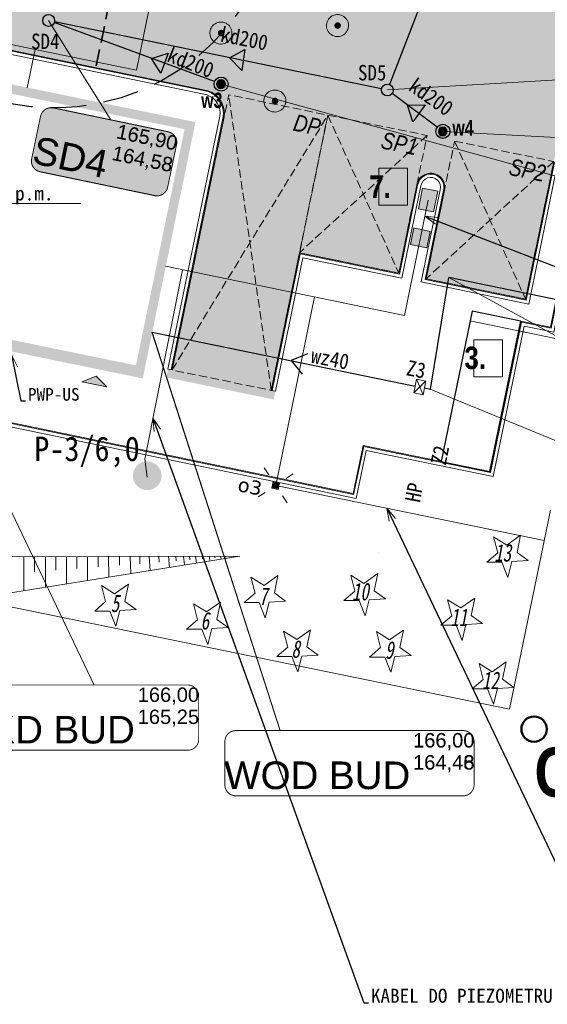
# Model space of a CAD drawing. Header units: metres. Extents: x -94 to 293, y -795 to -637.
# Tile 27 of 48: x 42 to 61, y -735 to -700. Entities that reach past the tile are written whole.
import ezdxf
from ezdxf.lldxf.tags import DXFTag
from ezdxf.xclip import XClip

# ---------------------------------------------------------------- set-up
doc = ezdxf.new("R2010")
doc.units = ezdxf.units.M
doc.header["$MEASUREMENT"] = 0
doc.header["$XCLIPFRAME"] = 0
for name, pattern in [('DASHED', [0.01905, 0.0127, -0.00635]), ('Krawędzie ukryte', [0.85, 0.6, -0.25]), ('Krawędzie ukryte drobniejsze', [0.425, 0.3, -0.125])]:
    doc.linetypes.add(name, pattern=pattern)
for name, color, linetype, lineweight, true_color in [('0_Nr_pióra__140', 7, 'Continuous', 13, 0x7e20ff), ('_e Opisy_Nr_pióra__218', 7, 'Continuous', 15, 0xd90005), ('_e_elektryka_Nr_pióra__218', 7, 'Continuous', 15, 0xd90005), ('PZT DRZEWA DO USUNIĘCIA _Nr_pióra__220', 7, 'Continuous', 5, 0xd90005), ('PZT DRZEWA NOWE NASADZENIA _Nr_pióra__78', 7, 'Continuous', 13, 0x00bb5e), ('PZT kanalizacja_Nr_pióra__248', 7, 'Continuous', 15, 0x5e8239), ('PZT_i_KD', 7, 'Continuous', 30, 0x136734), ('PZT_i_KS', 7, 'Continuous', 30, 0x4c3926), ('PZT_Nr_pióra__140', 7, 'Continuous', 13, 0x7e20ff), ('PZT_Nr_pióra__201', 7, 'Continuous', 5, 0x595959), ('PZT_Nr_pióra__212', 7, 'Continuous', 15, 0x5eaeff), ('PZT_Nr_pióra__214', 7, 'Continuous', 50, 0xac060b), ('PZT_Nr_pióra__225', 7, 'Continuous', 13, 0x575757), ('PZT_Nr_pióra__233', 7, 'Continuous', 13, 0x1717ff)]:
    doc.layers.add(name, color=color, linetype=linetype, lineweight=lineweight, true_color=true_color)
for name, color, linetype, lineweight in [('_e Słupy ośw_Nr_pióra__1', 7, 'Continuous', 13), ('_e_elektryka_Nr_pióra__101', 7, 'Continuous', 5), ('Mapa Poniatowa - do zatwierdzenia (3)_39_0_Nr_pióra__1', 7, 'Continuous', 13), ('ODLEGŁOŚCI BEZPIECZNE OD LPG', 1, 'DASHED', 30), ('PZT DRZEWA DO USUNIĘCIA _Nr_pióra__244', 7, 'Continuous', 20), ('PZT elementy dodatkowe_Nr_pióra__203', 150, 'Continuous', 35), ('PZT kanalizacja_Nr_pióra__19', 255, 'Continuous', 15), ('PZT kanalizacja_Nr_pióra__206', 7, 'Continuous', 30), ('PZT_i_WODA', 5, 'Continuous', 30), ('PZT_Nr_pióra__1', 7, 'Continuous', 13), ('PZT_Nr_pióra__101', 7, 'Continuous', 5), ('PZT_Nr_pióra__18', 9, 'Continuous', 13), ('PZT_Nr_pióra__19', 255, 'Continuous', 15), ('PZT_Nr_pióra__205', 8, 'Continuous', 5), ('PZT_Nr_pióra__206', 7, 'Continuous', 30), ('PZT_Nr_pióra__244', 7, 'Continuous', 20), ('Q_ZUD_W', 160, 'Continuous', 30)]:
    doc.layers.add(name, color=color, linetype=linetype, lineweight=lineweight)
for name, color, linetype in [('IS_wodociąg', 5, 'SOLID'), ('IS_Węzeł_sieci_kanalizacyjnej_-_opisy', 7, 'Continuous'), ('IS_Węzły_sieci_wodociągowej_-_opisy', 7, 'Continuous'), ('PZT', 7, 'Continuous'), ('PZT MDCP', 7, 'Continuous')]:
    doc.layers.add(name, color=color, linetype=linetype)
doc.styles.add('GENERATED_STYLE_1', font='ARIALNI.TTF')
doc.styles.add('GENERATED_STYLE_10', font='msgothic.ttc')
doc.styles.add('GENERATED_STYLE_11', font='verdana.ttf')
doc.styles.add('GENERATED_STYLE_5', font='txt')
doc.styles.add('GENERATED_STYLE_7', font='msgothic.ttc')
doc.styles.add('GENERATED_STYLE_9', font='msgothic.ttc')
tags = doc.linetypes.add('SOLID', pattern=[10, 10, 0]).pattern_tags.tags
tags[6:7] = [DXFTag(74, 4), DXFTag(75, 0), DXFTag(340, '0'), DXFTag(46, 0.0), DXFTag(50, 0.0), DXFTag(44, 0.0), DXFTag(45, 0.0)]
tags[4:5] = [DXFTag(74, 4), DXFTag(75, 0), DXFTag(340, '0'), DXFTag(46, 0.0), DXFTag(50, 0.0), DXFTag(44, 0.0), DXFTag(45, 0.0)]
doc.dimstyles.new('GENERATED_STYLE__3', dxfattribs={"dimtxt": 0.18, "dimasz": 0.456, "dimexe": 0.18, "dimexo": 0.0625, "dimgap": 0.09, "dimtad": 0, "dimtih": 1, "dimtoh": 1, "dimdec": 4, "dimzin": 0, "dimdsep": 46, "dimcen": 0.09, "dimadec": 0, "dimazin": 0, "dimtfac": 1, "dimtdec": 4, "dimtmove": 0, "dimatfit": 3, "dimldrblk": 'ARROWHEAD_3', "dimfxl": 1, "dimtolj": 1, "dimtzin": 0, "dimarcsym": 0})
picture_1 = doc.add_image_def('image1.tif', size_in_pixel=(3509, 6496))

# ---------------------------------------------------------------- blocks, each defined once
blk = doc.blocks.new('Rysunek_1_39', base_point=(43.899, -710.766))
at = {"layer": 'Mapa Poniatowa - do zatwierdzenia (3)_39_0_Nr_pióra__1'}
image = blk.add_image(picture_1, insert=(-93.597, -636.506), size_in_units=(148.519, 274.99), rotation=-90, dxfattribs=at)
image.set_boundary_path([(-0.5, -0.5), (3508.5, 6495.5)])
blk = doc.blocks.new('Etykieta_1', base_point=(58.547, -713.145))
at = {"layer": 'PZT_Nr_pióra__140', "linetype": 'Continuous'}
for p, q in [((59.059, -711.825), (58.035, -711.825)), ((58.035, -711.825), (58.035, -713.142)), ((59.059, -713.142), (59.059, -711.825)), ((58.035, -713.142), (59.059, -713.142))]:
    blk.add_line(p, q, dxfattribs=at)
at = {"layer": 'PZT_Nr_pióra__140', "insert": (59.059, -712.071), "char_height": 0.8, "attachment_point": 3, "style": 'GENERATED_STYLE_5'}
blk.add_mtext('\\A1;{\\pt0,140;\\fArial Narrow|b1|i0|c238|p34;3. \\fArial Narrow|b1|i0|c238|p34;\\A1{\\H.66x;\\S^  ;}\\fArial Narrow|b1|i0|c238|p34;\\fArial Narrow|b1|i0|c238|p34;\\A1{\\H.66x;\\S^  ;}\\fArial Narrow|b1|i0|c238|p34;\\fArial Narrow|b1|i0|c238|p34;\\fArial Narrow|b1|i0|c238|p34;\\fArial Narrow|b1|i0|c238|p34;\\fArial Narrow|b1|i0|c238|p34;\\fArial Narrow|b1|i0|c238|p34;\\fArial Narrow|b1|i0|c238|p34;\\fArial Narrow|b1|i0|c238|p34;\\fArial Narrow|b1|i0|c238|p34;\\fArial Narrow|b1|i0|c238|p34;\\fArial Narrow|b1|i0|c238|p34;\\fArial Narrow|b1|i0|c238|p34;\\fArial Narrow|b1|i0|c238|p34;\\fArial Narrow|b1|i0|c238|p34;\\fArial Narrow|b1|i0|c238|p34;\\fArial Narrow|b1|i0|c238|p34;\\fArial Narrow|b1|i0|c238|p34;\\fArial Narrow|b1|i0|c238|p34;\\fArial Narrow|b1|i0|c238|p34;\\fArial Narrow|b1|i0|c238|p34;\\fArial Narrow|b1|i0|c238|p34;\\fArial Narrow|b1|i0|c238|p34;\\fArial Narrow|b1|i0|c238|p34;\\fArial Narrow|b1|i0|c238|p34;\\fArial Narrow|b1|i0|c238|p34;\\fArial Narrow|b1|i0|c238|p34;}', dxfattribs=at)
blk = doc.blocks.new('Etykieta_2', base_point=(55.165, -707.042))
at = {"layer": '0_Nr_pióra__140', "linetype": 'Continuous'}
for p, q in [((55.677, -705.722), (54.653, -705.722)), ((54.653, -705.722), (54.653, -707.04)), ((55.677, -707.04), (55.677, -705.722)), ((54.653, -707.04), (55.677, -707.04))]:
    blk.add_line(p, q, dxfattribs=at)
at = {"layer": '0_Nr_pióra__140', "insert": (55.677, -705.981), "char_height": 0.8, "attachment_point": 3, "style": 'GENERATED_STYLE_5'}
blk.add_mtext('\\A1;{\\pt0,140;\\fArial Narrow|b1|i0|c238|p34;7. \\fArial Narrow|b1|i0|c238|p34;\\A1{\\H.66x;\\S^  ;}\\fArial Narrow|b1|i0|c238|p34;\\fArial Narrow|b1|i0|c238|p34;\\A1{\\H.66x;\\S^  ;}\\fArial Narrow|b1|i0|c238|p34;\\fArial Narrow|b1|i0|c238|p34;\\fArial Narrow|b1|i0|c238|p34;\\fArial Narrow|b1|i0|c238|p34;\\fArial Narrow|b1|i0|c238|p34;\\fArial Narrow|b1|i0|c238|p34;\\fArial Narrow|b1|i0|c238|p34;\\fArial Narrow|b1|i0|c238|p34;\\fArial Narrow|b1|i0|c238|p34;\\fArial Narrow|b1|i0|c238|p34;\\fArial Narrow|b1|i0|c238|p34;\\fArial Narrow|b1|i0|c238|p34;\\fArial Narrow|b1|i0|c238|p34;\\fArial Narrow|b1|i0|c238|p34;\\fArial Narrow|b1|i0|c238|p34;\\fArial Narrow|b1|i0|c238|p34;\\fArial Narrow|b1|i0|c238|p34;\\fArial Narrow|b1|i0|c238|p34;\\fArial Narrow|b1|i0|c238|p34;\\fArial Narrow|b1|i0|c238|p34;\\fArial Narrow|b1|i0|c238|p34;\\fArial Narrow|b1|i0|c238|p34;\\fArial Narrow|b1|i0|c238|p34;\\fArial Narrow|b1|i0|c238|p34;\\fArial Narrow|b1|i0|c238|p34;\\fArial Narrow|b1|i0|c238|p34;}', dxfattribs=at)
blk = doc.blocks.new('ARROWHEAD_3')
at = {"color": 0, "linetype": 'Continuous', "lineweight": 0}
blk.add_line((0, 0), (-1, 0), dxfattribs=at)
at = {"color": 0, "linetype": 'Continuous', "lineweight": 0, "flags": 128}
blk.add_lwpolyline([(-1, 0.2679), (0, 0), (-1, -0.2679)], dxfattribs=at)
blk = doc.blocks.new('Symbol wejścia 19_7')
at = {"layer": 'PZT_Nr_pióra__1', "linetype": 'Continuous', "lineweight": 0, "true_color": 0xffffff}
blk.add_hatch(color=7, dxfattribs=at).paths.add_polyline_path([(0, 0), (0.9, 0), (0.45, 0.3)])
at = {"layer": 'PZT_Nr_pióra__1', "linetype": 'Continuous'}
for p, q in [((0, 0), (0.45, 0.3)), ((0, 0), (0.9, 0)), ((0.9, 0), (0.45, 0.3))]:
    blk.add_line(p, q, dxfattribs=at)

msp = doc.modelspace()

# ---------------------------------------------------------------- hatches: boundary and pattern name
at = {"layer": '_e Słupy ośw_Nr_pióra__1', "linetype": 'Continuous'}
msp.add_hatch(color=256, dxfattribs=at).paths.add_polyline_path([(50.903, -717.035, 1), (51.077, -716.991, 1)])
at = {"layer": 'PZT DRZEWA DO USUNIĘCIA _Nr_pióra__220', "linetype": 'Continuous', "lineweight": 0, "true_color": 0xa20003}
for points in [[(48.67, -701.03, 1), (49.416, -700.793, 1)], [(52.814, -700.765, 1), (53.561, -700.528, 1)], [(50.587, -703.449, 1), (51.334, -703.212, 1)]]:
    msp.add_hatch(color=14, dxfattribs=at).paths.add_polyline_path(points)
at = {"layer": 'PZT DRZEWA DO USUNIĘCIA _Nr_pióra__244', "linetype": 'Continuous'}
for points in [[(53.079, -700.665, 1), (53.309, -700.626, 1)], [(48.935, -700.931, 1), (49.165, -700.891, 1)], [(50.852, -703.35, 1), (51.082, -703.31, 1)]]:
    msp.add_hatch(color=256, dxfattribs=at).paths.add_polyline_path(points)
at = {"layer": 'PZT kanalizacja_Nr_pióra__19', "linetype": 'Continuous', "lineweight": 0, "true_color": 0x3f3f3f}
for points in [[(48.89, -702.732, 1), (49.19, -702.732, 1)], [(48.9, -702.728, 1), (49.2, -702.728, 1)], [(56.775, -704.414, 1), (57.075, -704.414, 1)], [(56.775, -704.414, 1), (57.075, -704.414, 1)], [(56.785, -704.41, 1), (57.085, -704.41, 1)]]:
    msp.add_hatch(color=250, dxfattribs=at).paths.add_polyline_path(points)
at = {"layer": 'PZT_i_KD'}
for points in [[(49.346, -701.794), (49.782, -702.241), (49.898, -701.5)], [(46.569, -701.813), (46.909, -702.337), (47.168, -701.633)], [(55.679, -703.477), (55.861, -704.075), (56.304, -703.47)]]:
    msp.add_hatch(color=256, dxfattribs=at).paths.add_polyline_path(points)
at = {"layer": 'PZT_i_WODA', "lineweight": 30, "transparency": 33554457}
msp.add_hatch(color=6, dxfattribs=at).paths.add_polyline_path([(46.689, -706.7, 0.414214), (47.147, -706.4), (47.462, -704.886, 0.414214), (47.162, -704.428), (43.083, -703.579, 0.414214), (42.626, -703.879), (42.31, -705.393, 0.414214), (42.61, -705.851)])
at = {"layer": 'PZT_Nr_pióra__1', "linetype": 'Continuous'}
h = msp.add_hatch(color=256, dxfattribs=at)
h.paths.add_polyline_path([(35.349, -701.46), (48.127, -704.085), (46.254, -713.202), (33.476, -710.577)])
h.paths.add_polyline_path([(47.749, -704.334), (35.598, -701.838), (33.87, -710.25), (46.021, -712.746)], flags=0)
h = msp.add_hatch(color=256, dxfattribs=at)
h.paths.add_polyline_path([(35.358, -701.456), (48.137, -704.081), (46.264, -713.198), (33.486, -710.573)])
h.paths.add_polyline_path([(47.759, -704.33), (35.607, -701.834), (33.879, -710.246), (46.031, -712.742)], flags=0)
at = {"layer": 'PZT_Nr_pióra__18', "linetype": 'Continuous', "lineweight": 0, "true_color": 0x606060, "transparency": 33554508}
h = msp.add_hatch(color=251, dxfattribs=at)
h.paths.add_polyline_path([(18.29, -695.274), (20.231, -685.827, 0.034274), (20.378, -681.83), (19.977, -677.615), (19.791, -676.888), (28.952, -678.724), (28.605, -679.741, 0.232055), (28.926, -682.12), (30.987, -684.805, 0.108584), (33.551, -686.482, 0.02167), (37.226, -687.41), (52.234, -690.497), (52.423, -690.536, 0.133896), (55.516, -689.796), (60.22, -686.318, 0.152322), (61.077, -685.165), (68.207, -686.595), (68.049, -687.367), (67.921, -687.476), (67.628, -687.732, 0.007662), (66.8, -688.48, 0.005567), (66.173, -689.078), (66.005, -689.243, 0.017405), (65.696, -689.561, 0.023469), (65.033, -690.353, 0.005902), (64.878, -690.562, 0.05924), (63.612, -692.835, 0.021782), (63.293, -693.721), (60.877, -705.482), (59.871, -710.38), (56.344, -709.656), (56.996, -706.482, 0.961191), (56.017, -706.281), (55.365, -709.454), (51.838, -708.73), (50.832, -713.628), (47.306, -712.903), (49.157, -703.891, 0.352559), (48.594, -702.966), (32.617, -699.677, 0.414214), (31.615, -700.332), (30.778, -704.404), (17.456, -701.667), (18.462, -696.769)])
h.paths.add_polyline_path([(34.113, -697.511), (35.602, -690.262), (47.063, -692.616), (45.574, -699.865)], flags=0)
h = msp.add_hatch(color=251, dxfattribs=at)
h.paths.add_polyline_path([(18.29, -695.274), (20.231, -685.827, 0.034274), (20.378, -681.83), (19.977, -677.615), (19.791, -676.888), (28.952, -678.724), (28.605, -679.741, 0.232055), (28.926, -682.12), (30.987, -684.805, 0.108584), (33.551, -686.482, 0.02167), (37.226, -687.41), (52.234, -690.497), (52.423, -690.536, 0.133896), (55.516, -689.796), (60.22, -686.318, 0.152322), (61.077, -685.165), (68.207, -686.595), (68.049, -687.367), (67.921, -687.476), (67.628, -687.732, 0.007662), (66.8, -688.48, 0.005567), (66.173, -689.078), (66.005, -689.243, 0.017405), (65.696, -689.561, 0.023469), (65.033, -690.353, 0.005902), (64.878, -690.562, 0.05924), (63.612, -692.835, 0.021782), (63.293, -693.721), (60.877, -705.482), (57.35, -704.758), (56.996, -706.482, 0.961191), (56.017, -706.281), (56.371, -704.557), (49.318, -703.108), (49.157, -703.891, 0.352559), (48.594, -702.966), (32.617, -699.677, 0.414214), (31.615, -700.332), (31.784, -699.506), (18.315, -696.739)])
h.paths.add_polyline_path([(34.113, -697.511), (35.602, -690.262), (47.063, -692.616), (45.574, -699.865)], flags=0)
at = {"layer": 'PZT_Nr_pióra__19', "linetype": 'Continuous'}
for points in [[(56.603, -707.279), (56.754, -706.544), (56.215, -706.433), (56.064, -707.168)], [(56.366, -708.557), (56.486, -707.969), (55.899, -707.849), (55.778, -708.436)]]:
    msp.add_hatch(color=256, dxfattribs=at).paths.add_polyline_path(points)
at = {"layer": 'PZT_Nr_pióra__205', "linetype": 'Continuous', "lineweight": 0, "true_color": 0x202020, "transparency": 33554508}
for points in [[(49.318, -703.108), (47.306, -712.903), (50.832, -713.628), (52.844, -703.832)], [(52.844, -703.832), (51.838, -708.73), (55.365, -709.454), (56.371, -704.557)], [(57.35, -704.758), (56.344, -709.656), (59.871, -710.38), (60.877, -705.482)]]:
    msp.add_hatch(color=250, dxfattribs=at).paths.add_polyline_path(points)
at = {"layer": 'PZT_Nr_pióra__205', "linetype": 'Continuous', "transparency": 33554508}
msp.add_hatch(color=256, dxfattribs=at).paths.add_polyline_path([(47.159, -712.873), (50.979, -713.658), (50.919, -713.952), (47.099, -713.167)])
at = {"layer": 'PZT_Nr_pióra__233', "linetype": 'Continuous'}
msp.add_hatch(color=256, dxfattribs=at).paths.add_polyline_path([(46.935, -716.669, 1), (45.912, -716.669, 1)])

# ---------------------------------------------------------------- linework, layer by layer
at = {"layer": '_e_elektryka_Nr_pióra__218', "linetype": 'Continuous'}
for p, q in [((58.733, -707.661), (58.734, -707.661)), ((48.027, -717.916), (48.028, -717.916)), ((54.634, -719.406), (54.635, -719.406))]:
    msp.add_line(p, q, dxfattribs=at)
at = {"layer": '_e_elektryka_Nr_pióra__218', "linetype": 'Continuous', "flags": 128}
for points in [[(42.153, -702.857), (42.434, -701.494), (46.036, -702.234), (49.828, -683.773), (35.138, -680.755), (34.404, -684.47)], [(42.434, -701.494), (40.094, -701.013), (39.814, -702.377)], [(56.409, -706.855), (55.566, -710.959), (47.073, -709.214)], [(47.676, -709.338), (46.334, -716.082), (46.421, -716.714)], [(51.57, -714.193), (52.369, -710.302)], [(57.904, -711.157), (61.969, -711.992)], [(50.99, -717.013), (51.57, -714.193)], [(50.743, -716.639), (50.579, -716.389)], [(51.614, -716.601), (51.365, -716.766)], [(51.049, -717.025), (50.932, -717.001)], [(50.978, -717.072), (51.002, -716.954)], [(50.993, -717.014), (60.534, -718.975)], [(50.616, -717.26), (50.367, -717.424)], [(51.402, -717.637), (51.237, -717.387)], [(60.757, -717.892), (59.3, -724.978), (34.854, -719.956)]]:
    msp.add_lwpolyline(points, dxfattribs=at)
for points in [[(51.083, -717.154), (50.849, -717.106), (50.897, -716.872), (51.131, -716.92)], [(51.06, -717.119), (50.884, -717.083), (50.92, -716.907), (51.096, -716.943)]]:
    msp.add_lwpolyline(points, close=True, dxfattribs=at)
at = {"layer": '_e_elektryka_Nr_pióra__218', "linetype": 'Continuous'}
for radius in [0.0897, 0.0598]:
    msp.add_circle((50.99, -717.013), radius, dxfattribs=at)
at = {"layer": 'IS_wodociąg', "lineweight": 30, "ltscale": 10}
for p, q in [((52.117, -712.326), (51.541, -712.569)), ((51.541, -712.569), (51.935, -713.054))]:
    msp.add_line(p, q, dxfattribs=at)
at = {"layer": 'IS_Węzeł_sieci_kanalizacyjnej_-_opisy', "linetype": 'SOLID', "lineweight": 20, "ltscale": 10}
for p, q in [((45.126, -703.998), (42.916, -700.464)), ((69.024, -702.103), (54.961, -702.938)), ((69.851, -708.464), (49.05, -702.727)), ((69.318, -705.064), (56.939, -704.414)), ((44.537, -724.117), (38.568, -711.621))]:
    msp.add_line(p, q, dxfattribs=at)
at = {"layer": 'IS_Węzeł_sieci_kanalizacyjnej_-_opisy', "linetype": 'SOLID', "ltscale": 10}
for points in [[(42.61, -705.851, 0.03, 0.03, 0), (46.689, -706.7, 0.03, 0.03, 0.414214), (47.147, -706.4, 0.03, 0.03, 0), (47.462, -704.886, 0.03, 0.03, 0.414214), (47.162, -704.428, 0.03, 0.03, 0), (43.083, -703.579, 0.03, 0.03, 0.414214), (42.626, -703.879, 0.03, 0.03, 0), (42.31, -705.393, 0.03, 0.03, 0.414214), (42.61, -705.851, 0.03, 0.03, 0)], [(42.614, -705.845, 0.03, 0.03, 0), (46.693, -706.694, 0.03, 0.03, 0.414214), (47.15, -706.394, 0.03, 0.03, 0), (47.466, -704.88, 0.03, 0.03, 0.414214), (47.166, -704.423, 0.03, 0.03, 0), (43.087, -703.574, 0.03, 0.03, 0.414214), (42.629, -703.873, 0.03, 0.03, 0), (42.314, -705.388, 0.03, 0.03, 0.414214), (42.614, -705.845, 0.03, 0.03, 0)], [(41.209, -726.437, 0.03, 0.03, 0), (47.865, -726.437, 0.03, 0.03, 0.414214), (48.252, -726.051, 0.03, 0.03, 0), (48.252, -724.504, 0.03, 0.03, 0.414214), (47.865, -724.117, 0.03, 0.03, 0), (41.209, -724.117, 0.03, 0.03, 0.414214), (40.822, -724.504, 0.03, 0.03, 0), (40.822, -726.051, 0.03, 0.03, 0.414214), (41.209, -726.437, 0.03, 0.03, 0)]]:
    msp.add_lwpolyline(points, format="xyseb", dxfattribs=at)
at = {"layer": 'IS_Węzły_sieci_wodociągowej_-_opisy', "linetype": 'SOLID', "lineweight": 20, "ltscale": 10}
for p, q in [((67.369, -715.188), (57.146, -709.614)), ((51.144, -725.742), (46.589, -711.558)), ((51.148, -725.737), (46.593, -711.553)), ((67.425, -718.08), (56.488, -713.585))]:
    msp.add_line(p, q, dxfattribs=at)
at = {"layer": 'IS_Węzły_sieci_wodociągowej_-_opisy', "linetype": 'SOLID', "ltscale": 10}
for points in [[(49.568, -728.062, 0.03, 0.03, 0), (57.655, -728.062, 0.03, 0.03, 0.414214), (58.042, -727.676, 0.03, 0.03, 0), (58.042, -726.129, 0.03, 0.03, 0.414214), (57.655, -725.742, 0.03, 0.03, 0), (49.568, -725.742, 0.03, 0.03, 0.414214), (49.182, -726.129, 0.03, 0.03, 0), (49.182, -727.676, 0.03, 0.03, 0.414214), (49.568, -728.062, 0.03, 0.03, 0)], [(49.572, -728.057, 0.03, 0.03, 0), (57.659, -728.057, 0.03, 0.03, 0.414214), (58.045, -727.67, 0.03, 0.03, 0), (58.045, -726.123, 0.03, 0.03, 0.414214), (57.659, -725.737, 0.03, 0.03, 0), (49.572, -725.737, 0.03, 0.03, 0.414214), (49.185, -726.123, 0.03, 0.03, 0), (49.185, -727.67, 0.03, 0.03, 0.414214), (49.572, -728.057, 0.03, 0.03, 0)]]:
    msp.add_lwpolyline(points, format="xyseb", dxfattribs=at)
at = {"layer": 'ODLEGŁOŚCI BEZPIECZNE OD LPG', "ltscale": 100}
msp.add_circle((43.116, -695.576), 8, dxfattribs=at)
at = {"layer": 'PZT DRZEWA DO USUNIĘCIA _Nr_pióra__244', "linetype": 'Continuous', "flags": 128}
for points in [[(48.67, -701.03, 1), (49.416, -700.793, 1)], [(52.814, -700.765, 1), (53.561, -700.528, 1)], [(50.587, -703.449, 1), (51.334, -703.212, 1)]]:
    msp.add_lwpolyline(points, format="xyb", close=True, dxfattribs=at)
at = {"layer": 'PZT DRZEWA NOWE NASADZENIA _Nr_pióra__78', "linetype": 'Continuous', "flags": 128}
for points in [[(59.035, -719.744), (58.492, -719.744), (58.883, -719.408), (58.736, -718.839), (59.203, -719.133), (59.697, -718.784), (59.571, -719.4), (59.971, -719.688), (59.386, -719.724), (59.249, -720.286)], [(53.96, -721.108), (53.418, -721.108), (53.808, -720.773), (53.661, -720.204), (54.128, -720.498), (54.623, -720.149), (54.496, -720.764), (54.896, -721.053), (54.311, -721.088), (54.175, -721.651)], [(45.095, -721.484), (44.553, -721.484), (44.943, -721.148), (44.796, -720.579), (45.263, -720.873), (45.758, -720.524), (45.631, -721.14), (46.031, -721.428), (45.446, -721.464), (45.31, -722.026)], [(50.407, -721.182), (49.864, -721.182), (50.255, -720.846), (50.107, -720.278), (50.575, -720.572), (51.069, -720.222), (50.942, -720.838), (51.342, -721.127), (50.758, -721.162), (50.621, -721.724)], [(48.363, -722.128), (47.82, -722.128), (48.211, -721.792), (48.064, -721.224), (48.531, -721.517), (49.025, -721.168), (48.899, -721.784), (49.299, -722.072), (48.714, -722.108), (48.577, -722.67)], [(57.403, -721.985), (56.861, -721.985), (57.251, -721.65), (57.104, -721.081), (57.572, -721.375), (58.066, -721.026), (57.939, -721.642), (58.339, -721.93), (57.754, -721.966), (57.618, -722.528)], [(51.567, -723.107), (51.025, -723.107), (51.416, -722.771), (51.268, -722.203), (51.736, -722.497), (52.23, -722.147), (52.103, -722.763), (52.503, -723.052), (51.918, -723.087), (51.782, -723.649)], [(54.874, -723.12), (54.331, -723.12), (54.722, -722.784), (54.574, -722.216), (55.042, -722.509), (55.536, -722.16), (55.41, -722.776), (55.809, -723.064), (55.225, -723.1), (55.088, -723.662)], [(58.522, -724.255), (57.979, -724.255), (58.37, -723.92), (58.223, -723.351), (58.69, -723.645), (59.184, -723.296), (59.058, -723.911), (59.457, -724.2), (58.873, -724.235), (58.736, -724.798)]]:
    msp.add_lwpolyline(points, close=True, dxfattribs=at)
at = {"layer": 'PZT elementy dodatkowe_Nr_pióra__203', "linetype": 'Krawędzie ukryte'}
msp.add_line((44.608, -702.082), (48.722, -682.054), dxfattribs=at)
at = {"layer": 'PZT kanalizacja_Nr_pióra__206', "linetype": 'Continuous', "flags": 128}
for points in [[(48.89, -702.732, 1), (49.19, -702.732, 1)], [(48.9, -702.728, 1), (49.2, -702.728, 1)], [(56.775, -704.414, 1), (57.075, -704.414, 1)], [(56.785, -704.41, 1), (57.085, -704.41, 1)]]:
    msp.add_lwpolyline(points, format="xyb", close=True, dxfattribs=at)
at = {"layer": 'PZT kanalizacja_Nr_pióra__248', "linetype": 'Continuous', "flags": 128}
msp.add_lwpolyline([(56.775, -704.414, 1), (57.075, -704.414, 1)], format="xyb", close=True, dxfattribs=at)
at = {"layer": 'PZT_i_KD'}
for p, q in [((59.233, -691.846), (55.038, -702.739)), ((48.815, -702.641), (43.115, -700.538)), ((54.753, -702.895), (43.124, -700.507)), ((56.734, -704.26), (55.132, -703.065))]:
    msp.add_line(p, q, dxfattribs=at)
for points in [[(49.782, -702.241), (49.346, -701.794), (49.898, -701.5), (49.782, -702.241)], [(46.909, -702.337), (46.569, -701.813), (47.168, -701.633), (46.909, -702.337)], [(55.861, -704.075), (55.679, -703.477), (56.304, -703.47), (55.861, -704.075)]]:
    msp.add_lwpolyline(points, dxfattribs=at)
for centre, radius in [((42.916, -700.464), 0.212), ((49.05, -702.728), 0.25), ((54.961, -702.938), 0.212), ((56.935, -704.41), 0.25)]:
    msp.add_circle(centre, radius, dxfattribs=at)
at = {"layer": 'PZT_i_WODA'}
for p, q in [((56.492, -713.587), (57.146, -709.614)), ((65.165, -711.269), (57.146, -709.614)), ((46.593, -711.553), (55.946, -713.474)), ((56.277, -713.542), (56.488, -713.585))]:
    msp.add_line(p, q, dxfattribs=at)
at = {"layer": 'PZT_Nr_pióra__1', "linetype": 'Continuous', "flags": 128}
for points in [[(54.21, -715.771), (53.855, -717.482), (38.293, -714.252), (38.587, -712.833), (32.049, -711.476), (32.874, -707.468), (26.194, -706.094), (26.482, -704.695), (16.02, -702.546), (17.505, -695.317)], [(61.615, -704.358), (62.328, -704.504), (60.879, -711.557), (59.826, -711.341), (58.726, -716.699), (54.212, -715.772)]]:
    msp.add_lwpolyline(points, dxfattribs=at)
at = {"layer": 'PZT_Nr_pióra__101', "linetype": 'Continuous', "flags": 128}
for points in [[(54.119, -715.63), (53.762, -717.34), (38.436, -714.16), (38.731, -712.74), (32.191, -711.382), (33.015, -707.375), (26.336, -706), (26.624, -704.602), (16.162, -702.453), (17.598, -695.459)], [(54.095, -715.595), (53.739, -717.305), (38.472, -714.136), (38.767, -712.717), (32.226, -711.359), (33.051, -707.351), (26.371, -705.979), (26.659, -704.578), (16.197, -702.429), (17.622, -695.494)], [(48.583, -702.964), (38.332, -700.854), (38.302, -701.001)], [(48.586, -702.995), (38.326, -700.883)], [(48.583, -702.964), (48.594, -702.966)], [(61.561, -704.498), (62.151, -704.621), (60.763, -711.38), (59.71, -711.164), (58.609, -716.522), (54.095, -715.595)], [(61.567, -704.47), (62.186, -704.598), (60.786, -711.415), (59.733, -711.199), (58.632, -716.557), (54.119, -715.63)], [(36.311, -705.631), (36.311, -707.351), (35.603, -706.979), (44.065, -706.979)], [(56.167, -709.772), (59.987, -710.557), (61.024, -705.512)], [(56.309, -709.679), (59.894, -710.415), (60.9, -705.518)], [(56.344, -709.656), (59.871, -710.38), (60.877, -705.482)], [(30.289, -706.784), (33.051, -707.351), (32.226, -711.359), (38.767, -712.717), (38.472, -714.136), (53.739, -717.305), (54.095, -715.595)], [(55.365, -709.454), (51.838, -708.73), (50.832, -713.628)], [(55.481, -709.631), (51.955, -708.907), (50.979, -713.658), (50.832, -713.628)], [(55.388, -709.49), (51.862, -708.765), (50.862, -713.634)]]:
    msp.add_lwpolyline(points, dxfattribs=at)
for points in [[(18.462, -696.769), (18.315, -696.739), (17.279, -701.784), (30.894, -704.581), (31.779, -700.366), (31.78, -700.366, -0.414333), (32.587, -699.824), (36.343, -700.597), (36.313, -700.744), (38.272, -701.147), (38.302, -701.001), (48.553, -703.111, -0.348517), (49.008, -703.872), (47.159, -712.873), (47.306, -712.903)], [(48.586, -702.995, -0.351839), (49.127, -703.887), (47.276, -712.897)], [(48.594, -702.966, -0.352559), (49.157, -703.891), (47.306, -712.903)], [(56.344, -709.656), (56.988, -706.521, 1.040376), (56.009, -706.32), (55.365, -709.454)], [(56.309, -709.679), (56.959, -706.514, 1.04167), (56.038, -706.325), (55.388, -709.49)], [(56.167, -709.772), (56.842, -706.488, 1.048445), (56.156, -706.347), (55.481, -709.631)]]:
    msp.add_lwpolyline(points, format="xyb", dxfattribs=at)
at = {"layer": 'PZT_Nr_pióra__201', "linetype": 'Krawędzie ukryte drobniejsze'}
for p, q in [((50.832, -713.628), (49.318, -703.108)), ((47.306, -712.903), (52.844, -703.832)), ((52.844, -703.832), (55.365, -709.454)), ((56.371, -704.557), (51.838, -708.73)), ((57.35, -704.758), (59.871, -710.38)), ((60.877, -705.482), (56.344, -709.656))]:
    msp.add_line(p, q, dxfattribs=at)
at = {"layer": 'PZT_Nr_pióra__201', "linetype": 'Krawędzie ukryte drobniejsze', "flags": 128}
for points in [[(47.306, -712.903), (49.318, -703.108), (52.844, -703.832), (50.832, -713.628)], [(52.844, -703.832), (56.371, -704.557), (55.365, -709.454), (51.838, -708.73)], [(57.35, -704.758), (60.877, -705.482), (59.871, -710.38), (56.344, -709.656)]]:
    msp.add_lwpolyline(points, close=True, dxfattribs=at)
at = {"layer": 'PZT_Nr_pióra__206', "linetype": 'Continuous', "flags": 128}
msp.add_lwpolyline([(57.976, -710.807), (56.875, -716.166), (58.609, -716.522), (59.71, -711.164)], close=True, dxfattribs=at)
at = {"layer": 'PZT_Nr_pióra__212', "linetype": 'Continuous'}
for p, q in [((39.467, -721.174), (49.709, -719.528)), ((42.039, -719.552), (42.039, -720.761)), ((42.419, -719.551), (42.419, -720.09)), ((42.799, -720.639), (42.799, -719.55)), ((43.174, -719.549), (43.174, -720.031)), ((43.549, -719.547), (43.552, -720.518)), ((43.924, -719.546), (43.924, -719.973)), ((44.299, -719.545), (44.301, -720.397)), ((44.674, -719.544), (44.674, -719.914)), ((45.049, -719.543), (45.051, -720.277)), ((45.433, -719.541), (45.434, -719.854)), ((45.818, -719.54), (45.834, -720.151)), ((46.157, -719.539), (46.157, -719.798)), ((46.495, -719.538), (46.527, -720.04)), ((46.835, -719.537), (46.849, -719.744)), ((47.175, -719.536), (47.211, -719.93)), ((47.441, -719.535), (47.456, -719.696)), ((47.706, -719.534), (47.746, -719.844)), ((47.924, -719.534), (47.935, -719.659)), ((48.143, -719.533), (48.17, -719.775)), ((48.377, -719.532), (48.389, -719.624)), ((48.627, -719.531), (48.643, -719.669)), ((48.814, -719.531), (48.825, -719.589)), ((49.04, -719.617), (49.025, -719.53)), ((49.206, -719.53), (49.214, -719.582))]:
    msp.add_line(p, q, dxfattribs=at)
at = {"layer": 'PZT_Nr_pióra__212', "linetype": 'Continuous', "flags": 128}
msp.add_lwpolyline([(49.709, -719.528), (39.645, -719.56), (39.949, -719.609), (19.983, -715.507), (17.623, -710.743)], dxfattribs=at)
at = {"layer": 'PZT_Nr_pióra__214', "linetype": 'Continuous'}
msp.add_circle((60.177, -725.685), 0.45, dxfattribs=at)
at = {"layer": 'PZT_Nr_pióra__225', "linetype": 'Continuous', "flags": 128}
msp.add_lwpolyline([(59.679, -711.311), (58.609, -716.522), (56.875, -716.166)], dxfattribs=at)
at = {"layer": 'PZT_Nr_pióra__244', "linetype": 'Continuous', "flags": 128}
for points in [[(56.603, -707.279), (56.754, -706.544), (56.215, -706.433), (56.064, -707.168)], [(56.366, -708.557), (56.486, -707.969), (55.899, -707.849), (55.778, -708.436)]]:
    msp.add_lwpolyline(points, close=True, dxfattribs=at)
at = {"layer": 'Q_ZUD_W', "linetype": 'Continuous', "lineweight": 13}
for p, q in [((55.993, -713.231), (55.898, -713.721)), ((55.898, -713.721), (56.325, -713.295)), ((55.991, -713.233), (56.323, -713.297)), ((55.993, -713.231), (56.23, -713.785)), ((56.325, -713.295), (56.23, -713.785)), ((55.898, -713.721), (56.23, -713.785))]:
    msp.add_line(p, q, dxfattribs=at)

# ---------------------------------------------------------------- block references
at = {"color": 190, "linetype": 'Continuous', "lineweight": 13, "true_color": 0x7e20ff}
msp.add_blockref('Etykieta_2', (55.165, -707.042), dxfattribs=at)
at = {"layer": 'PZT', "color": 190, "linetype": 'Continuous', "lineweight": 13, "true_color": 0x7e20ff}
msp.add_blockref('Etykieta_1', (58.547, -713.145), dxfattribs=at)
at = {"layer": 'PZT MDCP', "linetype": 'Continuous'}
ref = msp.add_blockref('Rysunek_1_39', (43.899, -710.766), dxfattribs=at)
XClip(ref).set_block_clipping_path([(-93.5966232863, -785.025747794), (181.3936544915, -636.5063033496)])
at = {"layer": 'PZT_Nr_pióra__1', "linetype": 'Continuous', "xscale": -0.9999999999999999, "rotation": 348.3915960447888}
msp.add_blockref('Symbol wejścia 19_7', (44.983, -713.503), dxfattribs=at)

# ---------------------------------------------------------------- texts
at = {"layer": '_e Opisy_Nr_pióra__218', "linetype": 'Continuous', "insert": (49.709, -716.719), "char_height": 0.5, "attachment_point": 1, "rotation": 348.4163, "style": 'GENERATED_STYLE_11'}
msp.add_mtext('\\A1;{\\fVerdana|b0|i0|c238|p38;o3}', dxfattribs=at)
at = {"layer": '_e_elektryka_Nr_pióra__101', "linetype": 'Continuous', "insert": (42.18, -714.003), "char_height": 0.45, "attachment_point": 7, "style": 'GENERATED_STYLE_9'}
msp.add_mtext('\\A1;{\\fMS Gothic|b0|i0|c238|p49;PWP-US}', dxfattribs=at)
at = {"layer": 'IS_Węzeł_sieci_kanalizacyjnej_-_opisy', "linetype": 'SOLID', "ltscale": 10, "rotation": 348.2408}
for s, insert, char_height, attachment_point in [('\\fArial|b0|i0;165,90', (45.275, -704.745), 0.5112, 7), ('\\fArial|b0|i0;165,90', (45.278, -704.739), 0.5112, 7), ('\\fArial|b0|i0;SD4', (44.892, -706.095), 0.9792, 9), ('\\fArial|b0|i0;SD4', (44.895, -706.089), 0.9792, 9), ('\\fArial|b0|i0;164,58', (45.238, -704.921), 0.5112, 1), ('\\fArial|b0|i0;164,58', (45.242, -704.916), 0.5112, 1)]:
    msp.add_mtext(s, dxfattribs=dict(at, insert=insert, char_height=char_height, attachment_point=attachment_point))
at = {"layer": 'IS_Węzeł_sieci_kanalizacyjnej_-_opisy', "linetype": 'SOLID', "ltscale": 10}
for s, insert, char_height, attachment_point in [('\\fArial|b0|i0;166,00', (46.082, -724.812), 0.5112, 7), ('\\fArial|b0|i0;165,25', (46.082, -724.992), 0.5112, 1), ('\\fArial|b0|i0;KD BUD', (45.982, -726.211), 0.9792, 9)]:
    msp.add_mtext(s, dxfattribs=dict(at, insert=insert, char_height=char_height, attachment_point=attachment_point))
at = {"layer": 'IS_Węzły_sieci_wodociągowej_-_opisy', "linetype": 'SOLID', "ltscale": 10}
for s, insert, char_height, attachment_point in [('\\fArial|b0|i0;166,00', (55.872, -726.437), 0.5112, 7), ('\\fArial|b0|i0;166,00', (55.875, -726.431), 0.5112, 7), ('\\fArial|b0|i0;WOD BUD', (55.775, -727.831), 0.9792, 9), ('{\\fArial|b0|i0|c0|p0;164,46}', (55.872, -726.617), 0.5112, 1), ('\\fArial|b0|i0;164,48', (55.875, -726.611), 0.5112, 1), ('\\fArial|b0|i0;WOD BUD', (55.772, -727.836), 0.9792, 9)]:
    msp.add_mtext(s, dxfattribs=dict(at, insert=insert, char_height=char_height, attachment_point=attachment_point))
at = {"layer": 'PZT DRZEWA NOWE NASADZENIA _Nr_pióra__78', "linetype": 'Continuous', "char_height": 0.625, "attachment_point": 9, "style": 'GENERATED_STYLE_10'}
for s, insert in [('\\A1;{\\W0.700000x;\\fMS Gothic|b0|i1|c238|p49;13}', (59.36, -719.733)), ('\\A1;{\\W0.700000x;\\fMS Gothic|b0|i1|c238|p49;10}', (54.3, -721.113)), ('\\A1;{\\W0.700000x;\\fMS Gothic|b0|i1|c238|p49;7}', (50.698, -721.265)), ('\\A1;{\\W0.700000x;\\fMS Gothic|b0|i1|c238|p49;5}', (45.426, -721.531)), ('\\A1;{\\W0.700000x;\\fMS Gothic|b0|i1|c238|p49;6}', (48.619, -722.153)), ('\\A1;{\\W0.700000x;\\fMS Gothic|b0|i1|c238|p49;11}', (57.8, -722.018)), ('\\A1;{\\W0.700000x;\\fMS Gothic|b0|i1|c238|p49;8}', (51.849, -723.159)), ('\\A1;{\\W0.700000x;\\fMS Gothic|b0|i1|c238|p49;9}', (55.178, -723.192)), ('\\A1;{\\W0.700000x;\\fMS Gothic|b0|i1|c238|p49;12}', (58.919, -724.264))]:
    msp.add_mtext(s, dxfattribs=dict(at, insert=insert))
at = {"layer": 'PZT_i_KD', "color": 7, "linetype": 'Continuous', "char_height": 0.55, "attachment_point": 8, "style": 'GENERATED_STYLE_9'}
for insert, rotation in [((49.821, -701.383), 348.7619), ((47.867, -702.224), 338.335), ((56.358, -703.417), 324.7338)]:
    msp.add_mtext('\\A1;{\\W0.9;kd200}', dxfattribs=dict(at, insert=insert, rotation=rotation))
for s, insert in [('\\A1;{\\W0.9;SD4}', (42.797, -701.491)), ('\\A1;{\\W0.9;SD5}', (54.421, -702.606)), ('\\A1;{\\W0.900000x;\\fArial Narrow|b1|i0|c238|p34;w3}', (48.718, -703.591)), ('\\A1;{\\W0.900000x;\\fArial Narrow|b1|i0|c238|p34;w4}', (57.65, -704.562))]:
    msp.add_mtext(s, dxfattribs=dict(at, insert=insert))
at = {"layer": 'PZT_i_KS', "color": 7, "linetype": 'Continuous', "style": 'GENERATED_STYLE_9', "width": 0.9}
for s, rotation, p in [('wz40', 349.1444, (52.214, -712.64)), ('Z3', 349.1444, (55.606, -713.085)), ('Z2', 79.1444, (57.035, -716.319)), ('HP', 79.1444, (56.118, -717.645))]:
    msp.add_text(s, height=0.55, rotation=rotation, dxfattribs=at).set_placement(p)
at = {"layer": 'PZT_Nr_pióra__1', "linetype": 'Continuous', "insert": (35.603, -706.369), "char_height": 0.5, "attachment_point": 1, "style": 'GENERATED_STYLE_9'}
msp.add_mtext('\\A1;{\\fMS Gothic|b0|i0|c238|p49;± 0.00=166.00m n.p.m.}', dxfattribs=at)
at = {"layer": 'PZT_Nr_pióra__201', "linetype": 'Continuous', "char_height": 0.6, "rotation": 348.3916, "style": 'GENERATED_STYLE_1'}
for s, insert, attachment_point in [('\\A1;{\\fArial Narrow|b0|i1|c238|p34;DP}', (52.636, -703.981), 3), ('\\A1;{\\fArial Narrow|b0|i1|c238|p34;SP1}', (55.452, -704.549), 2), ('\\A1;{\\fArial Narrow|b0|i1|c238|p34;SP2}', (60.004, -705.496), 2)]:
    msp.add_mtext(s, dxfattribs=dict(at, insert=insert, attachment_point=attachment_point))
at = {"layer": 'PZT_Nr_pióra__201', "linetype": 'Continuous', "insert": (54.376, -735.434), "char_height": 0.5, "attachment_point": 7, "style": 'GENERATED_STYLE_9'}
msp.add_mtext('\\A1;{\\fMS Gothic|b0|i0|c238|p49;KABEL DO PIEZOMETRU}', dxfattribs=at)
at = {"layer": 'PZT_Nr_pióra__214', "linetype": 'Continuous', "insert": (60.913, -726.343), "char_height": 1.75, "width": 1.25, "attachment_point": 2, "style": 'GENERATED_STYLE_5'}
msp.add_mtext('\\A1;{\\fArial Narrow|b1|i0|c238|p34;C}', dxfattribs=at)
at = {"layer": 'PZT_Nr_pióra__233', "linetype": 'Continuous', "insert": (42.405, -716.373), "char_height": 0.875, "attachment_point": 7, "style": 'GENERATED_STYLE_7'}
msp.add_mtext('\\A1;{\\W0.900000x;\\fMS Gothic|b1|i0|c238|p49;P-3/6,0}', dxfattribs=at)

# ---------------------------------------------------------------- leaders
at = {"layer": '_e_elektryka_Nr_pióra__101', "linetype": 'Continuous', "annotation_type": 0, "has_hookline": 1, "hookline_direction": 0, "text_width": 1.697}
msp.add_leader([(41.596, -712.364), (41.923, -714.003), (42.09, -714.003)], dimstyle='GENERATED_STYLE__3', dxfattribs=at)
at = {"layer": 'PZT_Nr_pióra__101', "linetype": 'Continuous', "annotation_type": 0, "has_hookline": 1, "hookline_direction": 0}
for points, text_width in [([(56.29, -707.432), (72.276, -713.592), (72.67, -713.592)], 13.929), ([(46.625, -714.618), (54.119, -735.434), (54.286, -735.434)], 6.109), ([(35.316, -717.706), (41.256, -736.913), (54.536, -736.913)], 11.954), ([(54.939, -717.825), (61.23, -731.046), (61.397, -731.046)], 11.637)]:
    msp.add_leader(points, dimstyle='GENERATED_STYLE__3', dxfattribs=dict(at, text_width=text_width))

doc.saveas('drawing.dxf')
